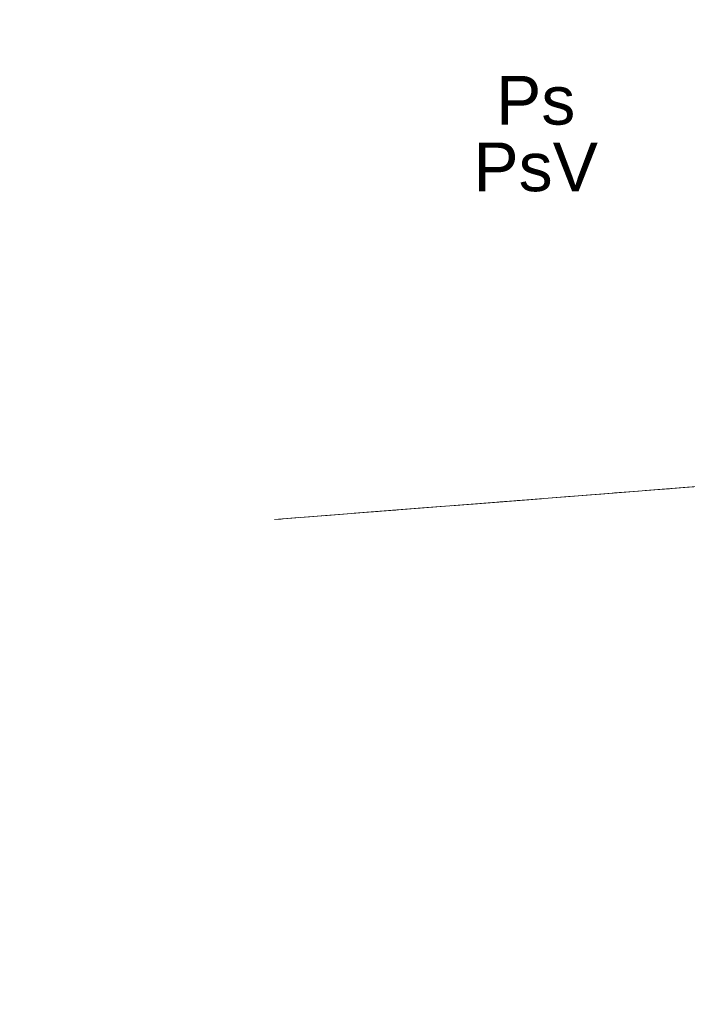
# Model space of a CAD drawing. Extents: x 5491059 to 5491327, y 5912942 to 5913063.
# Tile 3 of 49: x 5491172 to 5491186, y 5912983 to 5913003. Entities that reach past the tile are written whole.
import ezdxf
from ezdxf.enums import TextEntityAlignment as Align

# ---------------------------------------------------------------- set-up
doc = ezdxf.new("R2010")
doc.units = 0
doc.linetypes.add('PRZER1-1', pattern=[1, 0.5, -0.5])
doc.linetypes.add('PRZER3-1', pattern=[2, 1.5, -0.5])
for name, color, linetype, lineweight in [('GESDZI', 7, 'CONTINUOUS', 18), ('GESKKL', 82, 'CONTINUOUS', 18), ('GESKKL_O', 82, 'CONTINUOUS', 18), ('GESUZY', 96, 'CONTINUOUS', 18), ('GESUZY_O', 96, 'CONTINUOUS', 18)]:
    doc.layers.add(name, color=color, linetype=linetype, lineweight=lineweight)
doc.styles.add('Arial', font='arial.ttf')

msp = doc.modelspace()

# ---------------------------------------------------------------- linework, layer by layer
at = {"layer": 'GESDZI', "color": 252, "linetype": 'Continuous', "lineweight": 13, "true_color": 0x939598, "elevation": 10.22, "flags": 128}
for points in [[(5491177.4665, 5912992.46448), (5491198.54, 5912994.11), (5491195.8, 5912999.17), (5491222.72, 5913013.04), (5491217.7, 5913023.67), (5491172.232, 5913007.9361)], [(5491193.3213, 5912961.08015), (5491191.11, 5912982.06), (5491204.74, 5912982.92), (5491198.54, 5912994.11), (5491177.4665, 5912992.46448)]]:
    msp.add_lwpolyline(points, dxfattribs=at)
at = {"layer": 'GESKKL', "color": 252, "linetype": 'PRZER3-1', "lineweight": 13, "true_color": 0x939598, "elevation": 10.06}
for points in [[(5491177.4665, 5912992.46448), (5491198.54, 5912994.11), (5491195.8, 5912999.17), (5491222.72, 5913013.04), (5491217.7, 5913023.67), (5491172.232, 5913007.9361)], [(5491181.2648, 5912981.17349), (5491191.11, 5912982.06), (5491204.74, 5912982.92), (5491198.54, 5912994.11), (5491177.4665, 5912992.46448)]]:
    msp.add_lwpolyline(points, dxfattribs=at)
at = {"layer": 'GESUZY', "color": 252, "linetype": 'PRZER1-1', "lineweight": 13, "true_color": 0x939598, "elevation": 10.08}
for points in [[(5491177.4665, 5912992.46448), (5491198.54, 5912994.11), (5491195.8, 5912999.17), (5491222.72, 5913013.04), (5491217.7, 5913023.67), (5491172.232, 5913007.9361)], [(5491181.2648, 5912981.17349), (5491191.11, 5912982.06), (5491204.74, 5912982.92), (5491198.54, 5912994.11), (5491177.4665, 5912992.46448)]]:
    msp.add_lwpolyline(points, dxfattribs=at)

# ---------------------------------------------------------------- texts
at = {"layer": 'GESKKL_O', "color": 252, "linetype": 'Continuous', "lineweight": 0, "true_color": 0x939598, "style": 'Arial'}
msp.add_text('PsV', height=1, dxfattribs=at).set_placement((5491182.82904, 5912999.20704), align=Align.CENTER)
at = {"layer": 'GESUZY_O', "color": 251, "linetype": 'Continuous', "lineweight": 0, "true_color": 0x636466, "style": 'Arial'}
msp.add_text('Ps', height=1, dxfattribs=at).set_placement((5491182.82885, 5913000.57503), align=Align.CENTER)

doc.saveas('drawing.dxf')
